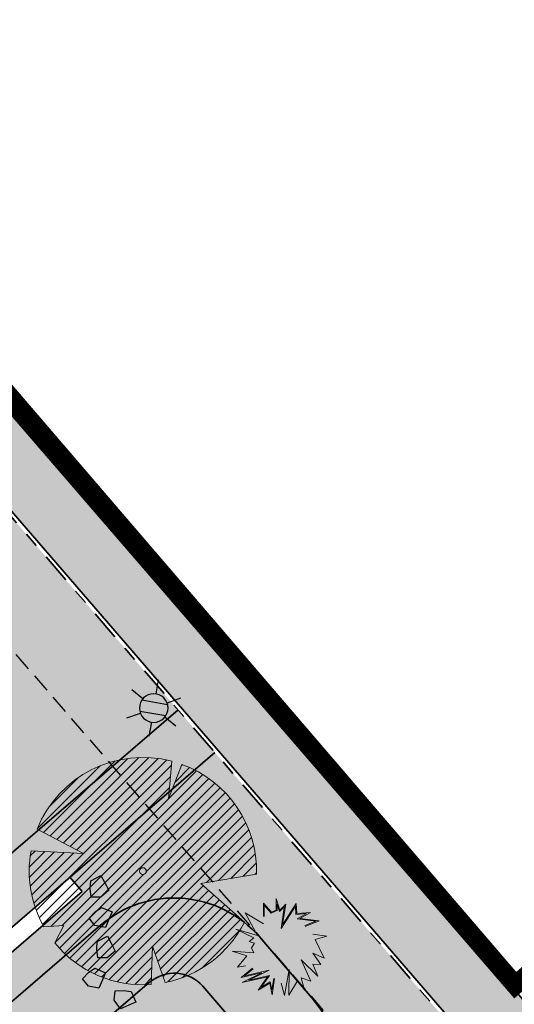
# Model space of a CAD drawing. Header units: metres. Extents: x 104013 to 104665, y 427946 to 428479.
# Tile 97 of 195: x 104341 to 104354, y 428123 to 428149. Entities that reach past the tile are written whole.
import ezdxf
from ezdxf.enums import TextEntityAlignment as Align

# ---------------------------------------------------------------- set-up
doc = ezdxf.new("R2010")
doc.units = ezdxf.units.M
doc.linetypes.add('DASHED', pattern=[0.75, 0.5, -0.25])
doc.linetypes.add('VH-OPSLUITBAND', pattern=[10, 4, -2, 2, -2])
doc.layers.add('_LAGE HAAG', color=90, linetype='Continuous')
doc.layers.add('_Spelen', color=10, linetype='Continuous')
for name, color, linetype, lineweight in [('GRENS BOMEN', 7, 'Continuous', 25), ('N-WE-GR-BOOM-S (Alnus_Incana)', 41, 'Continuous', 0), ('N-WE-GR-HEESTER-S (Cornus alba)', 154, 'Continuous', 0), ('N-WE-IE-MEUBILAIR_WEGMEUBILAIR_LICHTMAST-S', 7, 'Continuous', 25), ('N-WE-VH-KANTOPSLUITING_OPSLUITBAND-G', 150, 'VH-OPSLUITBAND', 35), ('N-WE-VH-VERHARDING-G', 7, 'Continuous', 35)]:
    doc.layers.add(name, color=color, linetype=linetype, lineweight=lineweight)
for name, color, linetype, lineweight, true_color in [('N-WE-GR-GRAS_KRUIDENRIJK-V', 7, 'Continuous', 18, 0xa5cd98), ('N-WE-VH-VERHARDING_HALFVERHARDING-V', 7, 'Continuous', 18, 0xd7aa8c), ('PERGOLA', 7, 'Continuous', 0, 0x9e5c29)]:
    doc.layers.add(name, color=color, linetype=linetype, lineweight=lineweight, true_color=true_color)
doc.layers.add('N-WE-VH-VERHARDING-AP_VOETPAD', color=7, linetype='Continuous', true_color=0xdbdbdb)
doc.styles.add('NLCS-ISO', font='NLCS-ISO.ttf')

# ---------------------------------------------------------------- blocks, each defined once
blk = doc.blocks.new('SGR-BOOM_08')
h = blk.add_hatch()
h.set_pattern_fill('ANSI31', color=256, scale=0.1)
h.paths.add_polyline_path([(1.73, 4.728), (1.139, 3.207), (1.287, 4.867, 0.379438), (-4.678, 1.862), (-2.63, 0.785), (-4.954, 0.896, 0.174893), (-4.385, -2.474), (-3.502, -2.418), (-3.898, -3.187, 0.243959), (0.361, -5.022), (0.419, -3.33), (0.992, -4.936, 0.230155), (4.494, -2.27), (2.563, -0.55), (5.033, -0.13, 0.321944)])
h.paths.add_polyline_path([(0.15, 0, -1), (-0.15, 0, -1)], flags=16)
at = {"ltscale": 20, "flags": 128}
for points in [[(1.287, 4.867), (1.139, 3.207), (1.73, 4.728)], [(-4.954, 0.896), (-2.63, 0.785), (-4.678, 1.862)], [(5.033, -0.13), (2.563, -0.55), (4.494, -2.27)], [(-3.898, -3.187), (-3.502, -2.418), (-4.385, -2.474)], [(0.992, -4.936), (0.419, -3.33), (0.361, -5.022)]]:
    blk.add_lwpolyline(points, dxfattribs=at)
blk.add_lwpolyline([(5.033, -0.13, 0.321944), (1.73, 4.728, 0.321944)], format="xyb", dxfattribs=at)
blk.add_circle((0, 0), 0.15)
at = {"ltscale": 20}
for start, end in [(75.1844, 158.299), (169.749, 209.4302), (281.3601, 333.2046), (219.2667, 274.1068)]:
    blk.add_arc((0, 0), 5.035, start, end, dxfattribs=at)
blk = doc.blocks.new('SGR-HEESTER_06')
at = {"ltscale": 0.5, "flags": 128}
for points in [[(-0.247, 0.534), (-0.247, 0.776), (-0.104, 0.615), (-0.104, 0.615), (-0.018, 0.652), (-0.018, 0.857), (0.045, 0.652), (0.15, 0.758), (0.131, 0.652), (0.094, 0.391), (0.336, 0.77), (0.343, 0.59), (0.585, 0.609), (0.398, 0.503), (0.74, 0.46), (0.492, 0.36)], [(-0.232, 0.534), (-0.232, 0.736), (-0.109, 0.596), (-0.002, 0.642), (-0.002, 0.753), (0.037, 0.623), (0.127, 0.712), (0.116, 0.654), (0.069, 0.324), (0.323, 0.72), (0.328, 0.573), (0.517, 0.588), (0.351, 0.494), (0.679, 0.452), (0.486, 0.375)], [(-0.247, 0.404), (-0.57, 0.602), (-0.353, 0.199), (-0.738, 0.311), (-0.415, 0.156), (-0.502, 0.094), (-0.402, 0.063), (-0.458, -0.018), (-0.415, -0.105), (-0.8, -0.08), (-0.539, -0.161), (-0.707, -0.359), (-0.564, -0.335)], [(0.628, 0.224), (0.876, 0.187), (0.672, 0.131), (0.827, -0.204), (0.628, -0.111), (0.771, -0.316), (0.628, -0.31), (0.715, -0.521), (0.423, -0.229), (0.591, -0.608), (0.423, -0.552), (0.479, -0.763), (0.355, -0.601), (0.206, -0.856), (0.212, -0.403), (0.125, -0.862), (0.069, -0.645)], [(-0.049, -0.564), (-0.092, -0.85), (-0.136, -0.645), (-0.34, -0.769), (-0.173, -0.533), (-0.626, -0.632), (-0.272, -0.459), (-0.638, -0.546), (-0.44, -0.378)], [(-0.064, -0.562), (-0.095, -0.764), (-0.125, -0.621), (-0.285, -0.718), (-0.137, -0.51), (-0.506, -0.59), (-0.143, -0.412), (-0.579, -0.516), (-0.43, -0.39)]]:
    blk.add_lwpolyline(points, dxfattribs=at)
blk = doc.blocks.new('stepping stone 2')
at = {"transparency": 33554559}
h = blk.add_hatch(color=256, dxfattribs=at)
h.dxf.hatch_style = 1
h.paths.add_polyline_path([(63.023, 5.191), (63.05, 5.308), (63.074, 5.408), (62.925, 5.443), (62.852, 5.37), (62.789, 5.274), (62.882, 5.191)])
blk.add_lwpolyline([(62.852, 5.37), (62.925, 5.443), (63.074, 5.408), (63.05, 5.308), (63.023, 5.191), (62.882, 5.191), (62.789, 5.274), (62.852, 5.37)])
blk = doc.blocks.new('N-SIE-WEG_LICHTMAST-SO')
h = blk.add_hatch(color=256)
h.paths.add_polyline_path([(1.163, 0.5, 0.658505), (-1.163, 0.5)])
h.paths.add_polyline_path([(-1.163, -0.5, 0.658505), (1.163, -0.5)])
at = {"flags": 128}
for points in [[(0, 1.266), (0, 2.531)], [(-2.192, 1.266), (-1.096, 0.633)], [(1.096, 0.633), (2.192, 1.266)], [(-1.163, 0.5), (1.163, 0.5)], [(-2.192, -1.266), (-1.096, -0.633)], [(-1.163, -0.5), (1.163, -0.5)], [(2.192, -1.266), (1.096, -0.633)], [(0, -1.266), (0, -2.531)]]:
    blk.add_lwpolyline(points, dxfattribs=at)
at = {"ltscale": 0.5}
blk.add_circle((0, 0), 1.266, dxfattribs=at)
at = {"style": 'NLCS-ISO'}
blk.add_attdef('TYPE', text='', height=1.8, dxfattribs=at).set_placement((0, 2.531), align=Align.BOTTOM_CENTER)

msp = doc.modelspace()

# ---------------------------------------------------------------- hatches: boundary and pattern name
at = {"layer": 'N-WE-GR-GRAS_KRUIDENRIJK-V'}
h = msp.add_hatch(color=256, dxfattribs=at)
h.dxf.hatch_style = 1
h.paths.add_polyline_path([(104331.765, 428145.834), (104319.141, 428133.895), (104321.266, 428131.433), (104327.096, 428124.682), (104328.838, 428126.181), (104323.009, 428132.933), (104330.279, 428139.19), (104336.096, 428132.428), (104334.672, 428131.201), (104339.196, 428125.943), (104344.785, 428130.75)])
h = msp.add_hatch(color=256, dxfattribs=at)
h.dxf.hatch_style = 1
h.paths.add_polyline_path([(104334.797, 428127.989), (104335.176, 428128.315), (104334.513, 428129.086), (104328.075, 428123.545), (104340.403, 428109.263), (104353.563, 428120.582), (104345.765, 428129.615), (104341.909, 428126.298), (104342.235, 428125.919), (104338.984, 428123.122)])
h.paths.add_polyline_path([(104336.033, 428125.019), (104336.033, 428125.019), (104338.226, 428122.47, 0.414192), (104339.636, 428122.364), (104342.726, 428125.022, -0.414228), (104346.957, 428124.704), (104348.348, 428123.087, -0.414214), (104348.03, 428118.856), (104342.914, 428114.456, -0.4137), (104338.687, 428114.771), (104332.486, 428121.958, -1.001406)], flags=16)
h = msp.add_hatch(color=256, dxfattribs=at)
h.dxf.hatch_style = 1
h.paths.add_polyline_path([(104336.033, 428125.019, 1.001406), (104332.486, 428121.958), (104338.687, 428114.771, 0.4137), (104342.914, 428114.456), (104348.03, 428118.856, 0.414214), (104348.348, 428123.087), (104346.957, 428124.704, 0.414228), (104342.726, 428125.022), (104339.636, 428122.364, -0.414192), (104338.226, 428122.47)])
at = {"layer": 'N-WE-VH-VERHARDING-AP_VOETPAD'}
h = msp.add_hatch(color=256, dxfattribs=at)
h.dxf.hatch_style = 1
h.paths.add_polyline_path([(104349.535, 428100.915), (104342.75, 428108.775), (104355.722, 428119.933), (104360.049, 428114.916), (104377.168, 428129.644), (104398.432, 428104.941), (104405.339, 428110.888), (104407.394, 428108.501), (104408.758, 428109.675), (104406.703, 428112.062), (104413.609, 428118.009), (104392.344, 428142.713), (104410.172, 428158.057), (104408.868, 428159.573), (104420.58, 428169.653), (104419.163, 428170.808), (104405.42, 428158.98), (104406.724, 428157.464), (104391.17, 428144.077), (104389.865, 428145.593), (104375.312, 428133.068), (104370.964, 428138.108), (104369.827, 428137.13), (104375.485, 428130.571), (104360.238, 428117.453), (104355.911, 428122.47), (104355.069, 428121.745), (104331.904, 428148.581), (104321.601, 428138.837), (104319.54, 428141.017), (104318.232, 428139.78), (104320.293, 428137.6), (104316.516, 428134.028), (104340.204, 428106.585), (104341.385, 428107.601), (104346.995, 428101.103), (104330.937, 428087.287), (104329.903, 428088.49), (104328.478, 428087.264), (104322.493, 428094.205), (104321.355, 428093.226), (104327.341, 428086.286), (104298.584, 428061.545), (104299.888, 428060.029), (104286.888, 428048.844), (104288.065, 428047.483), (104303.336, 428060.621), (104302.032, 428062.137), (104316.929, 428074.953), (104336.792, 428051.864), (104343.181, 428057.365), (104345.236, 428054.978), (104346.6, 428056.152), (104344.545, 428058.54), (104350.934, 428064.041), (104332.111, 428085.922)])
h.paths.add_polyline_path([(104348.396, 428064.231), (104336.982, 428054.403), (104318.293, 428076.127), (104329.712, 428085.951)], flags=16)
h.paths.add_polyline_path([(104330.715, 428076.27), (104323.131, 428076.499), (104325.848, 428078.848, -0.414553), (104328.671, 428078.641)], flags=0)
h.paths.add_polyline_path([(104337.56, 428066.014), (104335.018, 428063.815), (104334.691, 428064.193), (104336.856, 428066.066), (104333.39, 428070.095), (104333.769, 428070.421)], flags=0)
h.paths.add_polyline_path([(104342.735, 428068.508), (104343.062, 428068.13), (104341.496, 428066.775), (104344.387, 428063.418), (104344.009, 428063.093), (104340.793, 428066.828)], flags=0)
h.paths.add_polyline_path([(104340.393, 428109.122), (104319.003, 428133.902), (104331.772, 428145.979), (104353.704, 428120.571)], flags=16)
h.paths.add_polyline_path([(104338.687, 428114.771), (104332.486, 428121.958, -1.001406), (104336.033, 428125.019), (104336.033, 428125.019), (104338.226, 428122.47, 0.414192), (104339.636, 428122.364), (104342.726, 428125.022, -0.414228), (104346.957, 428124.704), (104348.348, 428123.087, -0.414214), (104348.03, 428118.856), (104342.914, 428114.456, -0.4137)], flags=0)
h.paths.add_polyline_path([(104340.201, 428116.077), (104333.999, 428123.266, -1.002542), (104334.517, 428123.715), (104336.71, 428121.166, 0.414175), (104340.94, 428120.848), (104344.031, 428123.506, -0.414228), (104345.441, 428123.4), (104346.832, 428121.783, -0.414214), (104346.726, 428120.373), (104341.61, 428115.973, -0.4137)], flags=0)
h.paths.add_polyline_path([(104338.984, 428123.122), (104334.797, 428127.989), (104335.176, 428128.315), (104339.037, 428123.827), (104341.909, 428126.298), (104342.235, 428125.919)], flags=0)
h.paths.add_polyline_path([(104328.838, 428126.181), (104323.009, 428132.933), (104330.279, 428139.19), (104336.096, 428132.428), (104333.538, 428130.226)], flags=0)
h.paths.add_polyline_path([(104377.224, 428132.338), (104389.675, 428143.054), (104411.071, 428118.199), (104398.622, 428107.48)], flags=16)
h.paths.add_polyline_path([(104385.538, 428125.746), (104380.044, 428132.127), (104384.031, 428135.559), (104391.272, 428127.142)], flags=0)
at = {"layer": 'N-WE-VH-VERHARDING_HALFVERHARDING-V'}
msp.add_hatch(color=256, dxfattribs=at).paths.add_polyline_path([(104334.672, 428131.201), (104333.538, 428130.226), (104327.095, 428124.681), (104328.075, 428123.545), (104334.513, 428129.086), (104339.037, 428123.827), (104345.765, 428129.615), (104344.785, 428130.75), (104339.196, 428125.943)])

# ---------------------------------------------------------------- linework, layer by layer
at = {"layer": '_LAGE HAAG', "const_width": 0.5, "flags": 128}
msp.add_lwpolyline([(104355.483, 428124.929), (104353.746, 428123.43), (104331.722, 428149.097)], dxfattribs=at)
at = {"layer": 'GRENS BOMEN', "color": 1, "linetype": 'DASHED', "flags": 128}
msp.add_lwpolyline([(104326.756, 428148.117), (104350.316, 428120.823), (104340.644, 428112.504), (104317.478, 428139.342)], dxfattribs=at)
at = {"layer": 'N-WE-VH-KANTOPSLUITING_OPSLUITBAND-G', "ltscale": 0.2, "flags": 128}
for points in [[(104355.144, 428121.81), (104331.653, 428149.025)], [(104353.563, 428120.582), (104331.699, 428145.91)]]:
    msp.add_lwpolyline(points, dxfattribs=at)
at = {"layer": 'N-WE-VH-VERHARDING-G', "flags": 128}
for points in [[(104355.069, 428121.745), (104331.512, 428149.036)], [(104353.704, 428120.571), (104331.772, 428145.979)], [(104342.235, 428125.919), (104341.909, 428126.298)]]:
    msp.add_lwpolyline(points, dxfattribs=at)
at = {"layer": 'N-WE-VH-VERHARDING-G'}
for points in [[(104327.096, 428124.682), (104334.672, 428131.201), (104339.196, 428125.943), (104344.787, 428130.752)], [(104328.075, 428123.545), (104334.513, 428129.086), (104339.037, 428123.827), (104345.765, 428129.615)], [(104334.797, 428127.989), (104338.984, 428123.122), (104342.235, 428125.919)]]:
    msp.add_lwpolyline(points, dxfattribs=at)
for points in [[(104336.033, 428125.019), (104338.226, 428122.47, 0.414192), (104339.636, 428122.364), (104342.726, 428125.022, -0.414228), (104346.957, 428124.704), (104348.348, 428123.087, -0.414214), (104348.03, 428118.856), (104342.914, 428114.456, -0.4137), (104338.687, 428114.771), (104332.481, 428121.963, -1), (104336.033, 428125.019)], [(104334.535, 428123.694), (104336.71, 428121.166, 0.414192), (104340.94, 428120.848), (104344.031, 428123.506, -0.414228), (104345.441, 428123.4), (104346.832, 428121.783, -0.414214), (104346.726, 428120.373), (104341.61, 428115.973, -0.4137), (104340.201, 428116.077), (104333.997, 428123.268, -0.998866), (104334.517, 428123.715, -0.998866)]]:
    msp.add_lwpolyline(points, format="xyb", dxfattribs=at)
at = {"layer": 'PERGOLA', "const_width": 0.5, "flags": 128}
msp.add_lwpolyline([(104331.653, 428149.025), (104353.747, 428123.428)], dxfattribs=at)

# ---------------------------------------------------------------- block references
at = {"layer": '_Spelen', "transparency": 33554687, "xscale": 2, "yscale": 2, "zscale": 2}
for p, rotation in [((104254.274, 428035.77, 0), 40.77630596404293), ((104217.007, 428137.532, 0), 349.5896968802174), ((104254.448, 428034.154, 0), 40.77630596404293), ((104216.833, 428135.915, 0), 349.5896968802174), ((104260.434, 428218.386, 0), 306.1985770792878)]:
    msp.add_blockref('stepping stone 2', p, dxfattribs=dict(at, rotation=rotation))
at = {"layer": 'N-WE-GR-BOOM-S (Alnus_Incana)', "color": 7, "lineweight": 13, "ltscale": 2.08, "xscale": 0.6, "yscale": 0.6, "zscale": 0.6}
msp.add_blockref('SGR-BOOM_08', (104343.851, 428126.463), dxfattribs=at)
at = {"layer": 'N-WE-GR-HEESTER-S (Cornus alba)', "xscale": 1.5, "yscale": 1.5, "zscale": 1.5}
msp.add_blockref('SGR-HEESTER_06', (104347.424, 428124.45), dxfattribs=at)
at = {"layer": 'N-WE-IE-MEUBILAIR_WEGMEUBILAIR_LICHTMAST-S', "xscale": -0.3, "yscale": 0.3, "zscale": 0.3, "rotation": 350.2850831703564}
msp.add_blockref('N-SIE-WEG_LICHTMAST-SO', (104344.14, 428130.797, 0), dxfattribs=at)

doc.saveas('drawing.dxf')
